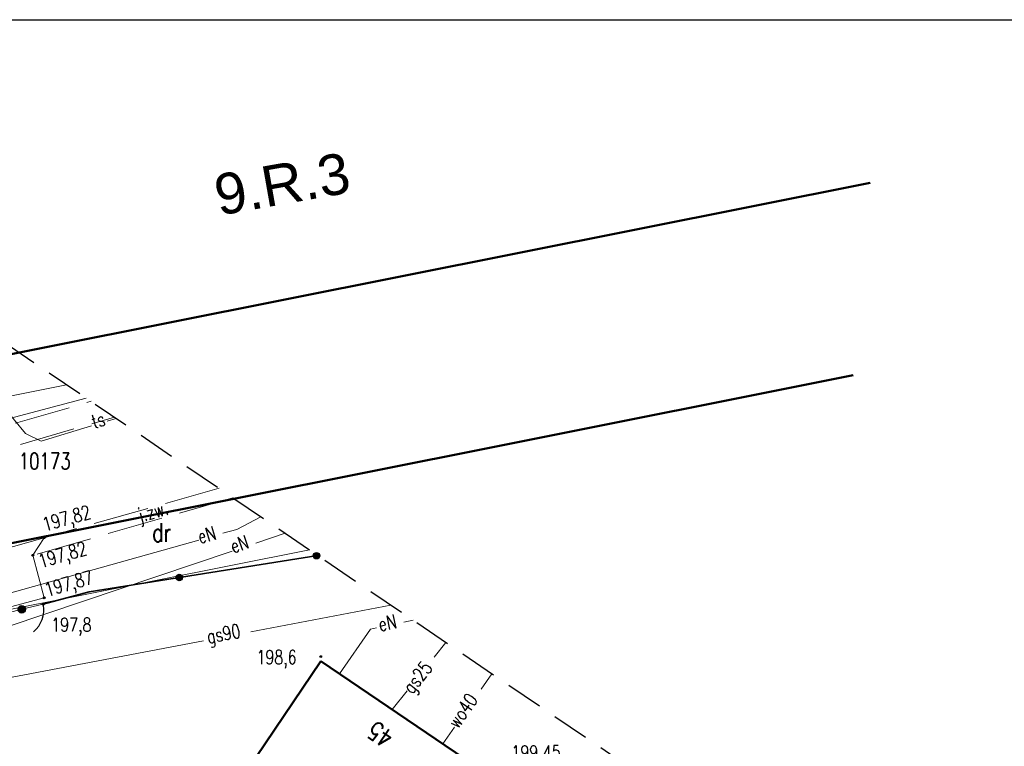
# Model space of a CAD drawing. Header units: centimetres. Extents: x 7405971 to 7406611, y 5745066 to 5745352.
# Tile 14 of 20: x 7406076 to 7406129, y 5745303 to 5745342. Entities that reach past the tile are written whole.
import ezdxf
from ezdxf.enums import TextEntityAlignment as Align

# ---------------------------------------------------------------- set-up
doc = ezdxf.new("R2010")
doc.units = ezdxf.units.CM
doc.header["$LTSCALE"] = 2
doc.header["$MEASUREMENT"] = 0
for name, pattern in [('0', [1.5, 1, -0.5]), ('1053', [2, 1.5, -0.5]), ('2', [2, 1.5, -0.5]), ('2218', [1, 0.5, -0.5]), ('3901', [0])]:
    doc.linetypes.add(name, pattern=pattern)
doc.layers.add('A-TEREN', color=7, linetype='Continuous', lineweight=13)
for name, color, linetype in [('BRAMA', 42, 'Continuous'), ('BUDYNKI_MUROWANE', 1, 'Continuous'), ('DZIALKI', 98, 'Continuous'), ('ENERGIA', 10, 'Continuous'), ('ENERGIA-OPIS', 10, 'Continuous'), ('GAZ', 50, 'Continuous'), ('GAZ-OPIS', 7, 'Continuous'), ('JEZDNIA', 7, '1053'), ('JEZDNIA-OPIS', 7, '2'), ('KANALIZACJA-OPIS', 38, 'Continuous'), ('MDCP_nowa', 7, 'Continuous'), ('MPZP', 70, 'Continuous'), ('NR_PORZADKOWY', 7, 'Continuous'), ('OSNOWA-OPIS', 7, 'Continuous'), ('PLOT', 48, '3901'), ('PROJ_RZEDNE', 7, 'Continuous'), ('RZEDNE', 7, 'Continuous'), ('TELEFON', 30, 'Continuous'), ('TELEFON-OPIS', 30, 'Continuous'), ('UZYTKI-OPIS', 98, '2218'), ('WODOC-OPIS', 5, 'Continuous'), ('WODOCIAG', 5, 'Continuous'), ('zakres', 7, '0')]:
    doc.layers.add(name, color=color, linetype=linetype)
doc.styles.add('Arial-Bold', font='arial.ttf', dxfattribs={"width": 0.75})
doc.styles.add('STYL_ARIAL', font='simplex', dxfattribs={"width": 0.75, "oblique": 0.1})

# ---------------------------------------------------------------- blocks, each defined once
blk = doc.blocks.new('KOGR')
at = {"color": 0}
for radius in [0.2, 0.18, 0.16, 0.14, 0.12, 0.1, 0.08, 0.06, 0.04, 0.02]:
    blk.add_circle((0, 0), radius, dxfattribs=at)
blk = doc.blocks.new('OTOF')
at = {"color": 0}
blk.add_arc((1.5, 0), 1.5, 116.7394, 180, dxfattribs=at)
blk = doc.blocks.new('OTRS')
at = {"color": 0}
blk.add_circle((0, 0), 0.05, dxfattribs=at)
blk = doc.blocks.new('A$7E8815FB1995')
at = {"layer": 'BRAMA', "color": 7, "lineweight": 18}
for p, q in [((-23.709, 10.473), (-22.552, 10.747)), ((-27.784, 9.393), (-23.709, 10.473))]:
    blk.add_line(p, q, dxfattribs=at)
at = {"layer": 'BUDYNKI_MUROWANE', "color": 7, "lineweight": 50}
for p, q in [((-13.33, -0.84), (-7.56, 7.67)), ((-7.56, 7.67), (0.22, 2.4))]:
    blk.add_line(p, q, dxfattribs=at)
at = {"layer": 'DZIALKI', "color": 7, "lineweight": 18}
for p, q in [((-21.284, 22.596), (-30.75, 20.69)), ((-12.234, 16.448), (-53.51, 8.22)), ((-49.46, 5.46), (-8.172, 13.688))]:
    blk.add_line(p, q, dxfattribs=at)
at = {"layer": 'ENERGIA', "color": 1, "lineweight": 18}
for p, q in [((-10.792, 15.468), (-12.101, 14.786)), ((-12.101, 14.786), (-12.844, 14.577)), ((-9.484, 14.579), (-11.063, 14.048)), ((-14.147, 14.212), (-24.553, 11.292)), ((-12.344, 13.616), (-24.444, 9.543)), ((-2.578, 9.888), (-3.084, 9.782)), ((-4.88, 9.41), (-6.559, 6.992)), ((-4.564, 9.475), (-4.88, 9.41))]:
    blk.add_line(p, q, dxfattribs=at)
at = {"layer": 'GAZ', "color": 56, "lineweight": 18}
for p, q in [((-11.348, 9.257), (-3.779, 10.704)), ((-52.305, 1.479), (-13.889, 8.771)), ((-0.817, 8.691), (-1.447, 7.896)), ((-2.903, 6.07), (-3.71, 5.062))]:
    blk.add_line(p, q, dxfattribs=at)
at = {"layer": 'JEZDNIA', "color": 7, "linetype": '2', "lineweight": 18}
for p, q in [((-27.88, 19.41), (-19.966, 21.701)), ((-27.61, 18.25), (-18.703, 20.843)), ((-12.309, 16.499), (-23.11, 13.39)), ((-13.055, 17.005), (-22.49, 14.34)), ((-22.49, 14.34), (-29.41, 12.36)), ((-22.49, 14.34), (-23.11, 13.39)), ((-23.11, 13.39), (-22.5, 11.09)), ((-22.5, 11.09), (-27.91, 9.64))]:
    blk.add_line(p, q, dxfattribs=at)
at = {"layer": 'PLOT', "color": 7, "linetype": '3901', "lineweight": 35}
for p, q in [((-20.076, 11.418), (-7.717, 13.379)), ((-22.552, 10.747), (-20.076, 11.418))]:
    blk.add_line(p, q, dxfattribs=at)
at = {"layer": 'PLOT', "color": 7}
for centre, radius in [((-7.795, 13.367), 0.175), ((-7.795, 13.367), 0.158), ((-7.795, 13.367), 0.14), ((-7.795, 13.367), 0.122), ((-7.795, 13.367), 0.105), ((-7.795, 13.367), 0.0875), ((-7.795, 13.367), 0.07), ((-7.795, 13.367), 0.0525), ((-7.795, 13.367), 0.035), ((-15.202, 12.191), 0.175), ((-15.202, 12.191), 0.158), ((-15.202, 12.191), 0.14), ((-15.202, 12.191), 0.122), ((-15.202, 12.191), 0.105), ((-15.202, 12.191), 0.0875), ((-15.202, 12.191), 0.07), ((-15.202, 12.191), 0.0525), ((-15.202, 12.191), 0.035)]:
    blk.add_circle(centre, radius, dxfattribs=at)
at = {"layer": 'TELEFON', "color": 30, "lineweight": 18}
for p, q in [((-23.5, 19.97), (-24.69, 21.4)), ((-18.603, 20.775), (-19.1, 20.624)), ((-19.939, 20.369), (-22.664, 19.542)), ((-22.664, 19.542), (-23.5, 19.97))]:
    blk.add_line(p, q, dxfattribs=at)
at = {"layer": 'WODOCIAG', "color": 5, "lineweight": 18}
for p, q in [((-20.229, 21.879), (-30.18, 19.211)), ((1.09, 6.165), (1.675, 6.998)), ((-0.983, 3.215), (-0.352, 4.113))]:
    blk.add_line(p, q, dxfattribs=at)
at = {"layer": 'zakres', "color": 7, "linetype": '0', "lineweight": 25}
blk.add_line((-47.048, 40.099), (54.916, -29.172), dxfattribs=at)
at = {"layer": 'BRAMA', "color": 7}
blk.add_blockref('KOGR', (-23.709, 10.473), dxfattribs=at)
at = {"layer": 'BRAMA', "color": 7, "rotation": 192.0488799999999}
blk.add_blockref('OTOF', (-22.552, 10.747), dxfattribs=at)
at = {"layer": 'RZEDNE', "color": 7}
for p in [(-22.49, 14.34), (-23.11, 13.39), (-22.552, 10.747), (-22.5, 11.09), (-7.57, 7.92)]:
    blk.add_blockref('OTRS', p, dxfattribs=at)
at = {"layer": 'ENERGIA-OPIS', "color": 1, "style": 'STYL_ARIAL', "width": 0.75}
for rotation, p in [(15.6762, (-14.292, 14.735)), (18.6044, (-12.54, 14.2)), (11.7156, (-4.521, 10.011))]:
    blk.add_text('eN', height=0.75, rotation=rotation, dxfattribs=at).set_placement(p, align=Align.TOP_LEFT)
at = {"layer": 'GAZ-OPIS', "color": 56, "style": 'STYL_ARIAL', "width": 0.75}
for s, rotation, p in [('gs90', 10.8241, (-13.787, 9.356)), ('gs25', 51.5819, (-3.214, 6.32))]:
    blk.add_text(s, height=0.75, rotation=rotation, dxfattribs=at).set_placement(p, align=Align.TOP_LEFT)
at = {"layer": 'JEZDNIA-OPIS', "color": 7, "style": 'STYL_ARIAL', "width": 0.75}
blk.add_text('j.zw.', height=0.75, rotation=16.0603, dxfattribs=at).set_placement((-17.531, 15.883), align=Align.TOP_LEFT)
at = {"layer": 'KANALIZACJA-OPIS', "color": 34, "style": 'STYL_ARIAL', "width": 0.75}
blk.add_text('199,45', height=0.75, dxfattribs=at).set_placement((2.726, 2.381))
at = {"layer": 'NR_PORZADKOWY', "color": 7, "style": 'STYL_ARIAL', "width": 0.75}
blk.add_text('45', height=1, rotation=145.89, dxfattribs=at).set_placement((-4.1, 2.944), align=Align.TOP_LEFT)
at = {"layer": 'OSNOWA-OPIS', "color": 7, "style": 'STYL_ARIAL', "width": 0.75}
blk.add_text('10173', height=0.875, dxfattribs=at).set_placement((-23.873, 18.914), align=Align.TOP_LEFT)
at = {"layer": 'RZEDNE', "color": 7, "style": 'STYL_ARIAL', "width": 0.75}
for s, rotation, p in [('197,82', 15.7737, (-22.405, 14.456)), ('197,82', 16.0581, (-22.618, 12.479)), ('197,87', 15.6762, (-22.286, 10.939))]:
    blk.add_text(s, height=0.75, rotation=rotation, dxfattribs=at).set_placement(p, align=Align.BOTTOM_LEFT)
for s, p in [('197,8', (-22.114, 9.044)), ('198,6', (-11.038, 7.285))]:
    blk.add_text(s, height=0.75, dxfattribs=at).set_placement(p, align=Align.BOTTOM_LEFT)
at = {"layer": 'TELEFON-OPIS', "color": 30, "style": 'STYL_ARIAL', "width": 0.75}
blk.add_text('ts', height=0.75, rotation=16.2281, dxfattribs=at).set_placement((-20.022, 20.946), align=Align.TOP_LEFT)
at = {"layer": 'UZYTKI-OPIS', "color": 86, "style": 'STYL_ARIAL', "width": 0.75}
blk.add_text('dr', height=1, dxfattribs=at).set_placement((-16.665, 15.12), align=Align.TOP_LEFT)
at = {"layer": 'WODOC-OPIS', "color": 5, "style": 'STYL_ARIAL', "width": 0.75}
blk.add_text('wo40', height=0.75, rotation=54.9063, dxfattribs=at).set_placement((-0.78, 4.415), align=Align.TOP_LEFT)

msp = doc.modelspace()

# ---------------------------------------------------------------- hatches: boundary and pattern name
at = {"layer": 'A-TEREN', "linetype": 'Continuous', "lineweight": 5, "transparency": 33554483}
h = msp.add_hatch(dxfattribs=at)
h.set_pattern_fill('AR-CONC', color=252, scale=0.01, angle=354)
h.set_pattern_definition([(404, (0, 0), (1.795205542, -0.34895253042), [0.1905, -2.0955]), (709, (0, 0), (-0.1507890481, 1.93693893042), [0.1524, -1.6764]), (454.451, (0.1496, -0.029), (1.64442213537, 1.58797706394), [0.1619, -1.7809]), (400.1842, (0.053, 0.5052), (2.6519942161, -0.7014749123), [0.28575, -3.14325]), (450.6356, (0.274, 0.4468), (2.6196672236, 2.21254633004), [0.24285, -2.67135]), (705.184, (0.053, 0.5052), (2.6196704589, 2.2125415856), [0.2286, -2.5146]), (375, (0.2924, 0.3524), (1.40094660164, -1.17553367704), [0.1905, -2.0955]), (680, (0.2924, 0.3524), (0.8071635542, 1.76718894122), [0.1524, -1.6764]), (425.4514, (0.4092, 0.2544), (2.20810643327, 0.59165977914), [0.1619, -1.7809]), (391.5, (0, 0), (0.119100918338, 0.837689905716), [0, -1.65608, 0, -1.7018, 0, -1.68275]), (361.5, (0, 0), (0.76925338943, 0.92647218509), [0, -0.97028, 0, -1.61798, 0, -0.64135]), (321.5, (-0.5633, 0.0592), (1.342489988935, -0.1987043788), [0, -0.635, 0, -1.9812, 0, -2.6289]), (311.5, (-0.8159, 0.0858), (1.49975506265, 0.0980348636), [0, -0.8255, 0, -1.31572, 0, -1.8669])])
h.paths.add_polyline_path([(7406037.7659, 5745272.109, -0.04124158), (7406037.62636, 5745271.09749, 0.04262239)])
edge = h.paths.add_edge_path(flags=16)
edge.add_arc((7406077.02116, 5745225.75099), 4.7422, 0, 360)
h.paths.add_polyline_path([(7406055.7017, 5745274.7211), (7406051.77, 5745268.97), (7406059.69138, 5745263.29135), (7406059.61826, 5745263.18572), (7406060.19025, 5745262.7897), (7406063.89376, 5745260.22598), (7406064.80444, 5745261.54153), (7406068.23309, 5745259.16809), (7406075.23022, 5745269.27605), (7406067.52603, 5745274.60919), (7406067.45107, 5745274.50149), (7406049.18, 5745287.25), (7406045.42001, 5745281.74991)])
h.paths.add_polyline_path([(7406075.54459, 5745252.16082), (7406082.78446, 5745262.61944), (7406107.6319, 5745245.41907), (7406100.39204, 5745234.96045)])
edge = h.paths.add_edge_path()
edge.add_line((7406049.87318, 5745305.44586), (7406041.68169, 5745304.09528))
edge.add_line((7406041.68169, 5745304.09528), (7406044.08069, 5745301.72304))
edge.add_line((7406044.08069, 5745301.72304), (7406027.46, 5745298.41))
edge.add_line((7406027.46, 5745298.41), (7406030.21087, 5745294.27705))
edge.add_arc((7406033.16669, 5745276.48941), 18.03156, 54.922624, 99.434789, ccw=False)
edge.add_line((7406043.5291, 5745291.24602), (7406044.27399, 5745290.70516))
edge.add_line((7406044.27399, 5745290.70516), (7406049.20739, 5745287.29007))
edge.add_line((7406049.20739, 5745287.29007), (7406045.42001, 5745281.74991))
edge.add_line((7406045.42001, 5745281.74991), (7406055.7017, 5745274.7211))
edge.add_line((7406055.7017, 5745274.7211), (7406051.77, 5745268.97))
edge.add_line((7406051.77, 5745268.97), (7406058.8783, 5745263.69804))
edge.add_line((7406058.8783, 5745263.69804), (7406063.89356, 5745260.22569))
edge.add_line((7406063.89356, 5745260.22569), (7406064.80444, 5745261.54153))
edge.add_line((7406064.80444, 5745261.54153), (7406068.23309, 5745259.16809))
edge.add_line((7406068.23309, 5745259.16809), (7406059.7961, 5745246.98012))
edge.add_line((7406059.7961, 5745246.98012), (7406033.91853, 5745264.92563))
edge.add_line((7406033.91853, 5745264.92563), (7406032.67604, 5745263.10812))
edge.add_line((7406032.67604, 5745263.10812), (7406081.64427, 5745188.57256))
edge.add_line((7406081.64427, 5745188.57256), (7406101.70272, 5745201.75052))
edge.add_line((7406101.70272, 5745201.75052), (7406114.23394, 5745219.82994))
edge.add_line((7406114.23394, 5745219.82994), (7406116.85974, 5745223.56087))
edge.add_line((7406116.85974, 5745223.56087), (7406100.39204, 5745234.96045))
edge.add_line((7406100.39204, 5745234.96045), (7406107.6319, 5745245.41907))
edge.add_line((7406107.6319, 5745245.41907), (7406124.09749, 5745234.01644))
edge.add_line((7406124.09749, 5745234.01644), (7406125.53354, 5745235.82608))
edge.add_line((7406125.53354, 5745235.82608), (7406115.32, 5745251.62))
edge.add_line((7406115.32, 5745251.62), (7406105.462, 5745258.288))
edge.add_line((7406105.462, 5745258.288), (7406089.071, 5745271.462))
edge.add_line((7406089.071, 5745271.462), (7406082.698, 5745276.857))
edge.add_line((7406082.698, 5745276.857), (7406082.63886, 5745279.70149))
edge.add_line((7406082.63886, 5745279.70149), (7406048.94627, 5745302.69291))
edge.add_arc((7406053.94402, 5745302.54271), 5, 144.505155, 178.27865, ccw=False)

# ---------------------------------------------------------------- linework, layer by layer
at = {"layer": 'MPZP', "lineweight": 50}
for points in [[(7405994.9836, 5745317.0308), (7406014.51774, 5745312.04699), (7406122.0889, 5745333.491)], [(7406050.42601, 5745305.53768), (7406046.49, 5745308.22), (7406101.997, 5745319.2845), (7406121.1687, 5745323.1061)]]:
    msp.add_lwpolyline(points, dxfattribs=at)
at = {"layer": 'PROJ_RZEDNE', "color": 7}
msp.add_lwpolyline([(7406223.41834, 5745067.92794), (7405971.4887, 5745067.92794), (7405971.4887, 5745342.2983), (7406223.41834, 5745342.2983)], close=True, dxfattribs=at)

# ---------------------------------------------------------------- block references
at = {"layer": 'MDCP_nowa'}
msp.add_blockref('A$7E8815FB1995', (7406100, 5745300), dxfattribs=at)

# ---------------------------------------------------------------- texts
at = {"layer": 'MPZP', "style": 'Arial-Bold'}
msp.add_text('9.R.3', height=2.2, rotation=10.046554, dxfattribs=at).set_placement((7406090.34856, 5745333.44078), align=Align.MIDDLE_CENTER)

doc.saveas('drawing.dxf')
